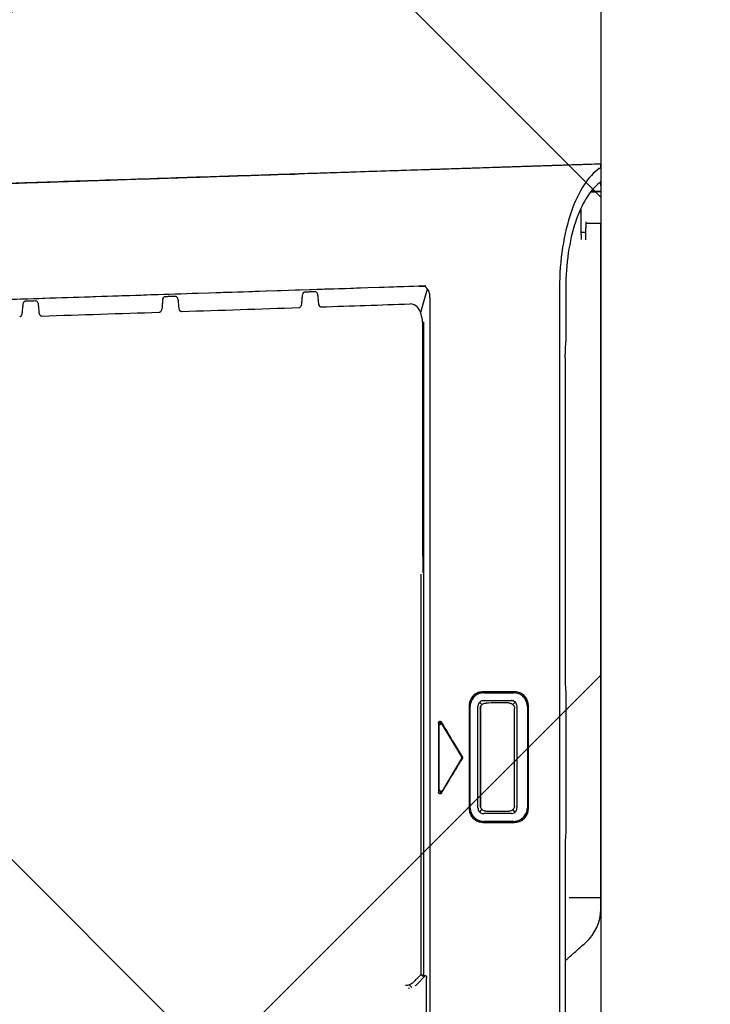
# Model space of a CAD drawing. Header units: millimetres. Extents: x 24385 to 79107, y -56478 to -23676.
# Tile 97 of 256: x 29216 to 29228, y -35213 to -35195. Entities that reach past the tile are written whole.
import ezdxf

# ---------------------------------------------------------------- set-up
doc = ezdxf.new("R2010")
doc.units = ezdxf.units.MM
doc.header["$LTSCALE"] = 2
doc.linetypes.add('DASHED', pattern=[19.05, 12.7, -6.35])
doc.layers.add('0_OPIS', color=7, linetype='Continuous', lineweight=13)
doc.layers.add('A_KRESKOWANIE', color=9, linetype='Continuous', lineweight=0)
for name, color, linetype in [('3DPLAN_A_KRESKOWANIE 1', 253, 'Continuous'), ('3DPLAN_A_OPIS', 8, 'Continuous'), ('3DPLAN_K_NOŚNA', 7, 'Continuous'), ('IS_freon_urządzenia', 3, 'DASHED'), ('IS_KLIM_urządzenia', 3, 'Continuous')]:
    doc.layers.add(name, color=color, linetype=linetype)
doc.styles.add('ARIAL', font='arial.ttf')

# ---------------------------------------------------------------- blocks, each defined once
blk = doc.blocks.new('G$C8A3076D4')
at = {"layer": 'IS_KLIM_urządzenia', "linetype": 'Continuous'}
for p, q in [((0, 25.983), (0.687, 5.033)), ((0.054, 25.983), (0.331, 25.983)), ((0.626, 25.983), (1.116, 25.983)), ((1.116, 25.983), (1.148, 25.983)), ((1.148, 25.983), (1.15, 25.691)), ((1.23, 25.605), (0.85, 25.605)), ((1.119, 25.691), (1.233, 25.691)), ((10.29, 24.504), (10.302, 24.492)), ((10.49, 24.562), (12.459, 24.562)), ((12.648, 24.492), (12.659, 24.504)), ((10.231, 23.716), (10.231, 24.302)), ((10.381, 23.709), (10.381, 24.254)), ((10.417, 24.322), (10.458, 24.281)), ((10.493, 24.359), (12.456, 24.359)), ((12.532, 24.322), (12.491, 24.281)), ((12.569, 24.254), (12.568, 23.717)), ((12.718, 24.301), (12.718, 23.716)), ((10.419, 23.642), (10.459, 23.683)), ((12.449, 23.658), (10.499, 23.658)), ((12.531, 23.642), (12.49, 23.683)), ((10.301, 23.526), (10.289, 23.514)), ((12.461, 23.455), (10.488, 23.455)), ((12.454, 23.605), (10.495, 23.605)), ((12.66, 23.514), (12.648, 23.526)), ((10.851, 22.915), (11.469, 23.288)), ((11.47, 23.287), (11.501, 23.287)), ((11.484, 23.295), (11.484, 23.307)), ((11.501, 23.287), (12.118, 22.916)), ((10.829, 22.878), (10.783, 22.865)), ((12.14, 22.878), (12.186, 22.866)), ((2.637, 22.68), (2.59, 22.68)), ((100.072, 22.682), (2.637, 22.68)), ((12.103, 22.857), (10.857, 22.857)), ((2.431, 22.625), (2.465, 22.607)), ((2.465, 22.607), (2.87, 22.493)), ((3.054, 22.552), (15.716, 22.552)), ((15.703, 22.593), (15.891, 22.405)), ((15.934, 22.325), (15.883, 22.277)), ((15.891, 22.405), (15.9, 22.384)), ((15.946, 22.273), (15.953, 22.255))]:
    blk.add_line(p, q, dxfattribs=at)
for points, degree in [([(0.054, 25.983), (0.018, 25.983), (0, 25.983), (0, 25.983)], 3), ([(0.419, 25.983), (0.39, 25.983), (0.36, 25.983), (0.331, 25.983)], 3), ([(0.527, 25.983), (0.529, 25.92), (0.531, 25.856), (0.533, 25.793)], 3), ([(13.11, 25.983), (9.123, 25.983), (5.135, 25.983), (1.148, 25.983)], 3), ([(14.415, 25.983), (14.34, 25.983), (14.264, 25.983), (14.189, 25.983)], 3), ([(15.066, 25.688), (14.902, 25.874), (14.659, 25.983), (14.415, 25.983)], 3), ([(1.328, 25.692), (1.327, 25.663), (1.326, 25.634), (1.325, 25.606)], 3), ([(15.419, 25.292), (15.399, 25.31), (15.38, 25.33), (15.363, 25.35)], 3), ([(2.395, 25.304), (2.743, 25.304), (3.09, 25.304), (3.438, 25.304)], 3), ([(2.399, 25.184), (3.433, 25.184), (4.467, 25.184), (5.501, 25.184)], 3), ([(3.482, 25.303), (3.467, 25.304), (3.453, 25.304), (3.438, 25.304)], 3), ([(3.703, 25.295), (3.63, 25.298), (3.556, 25.301), (3.482, 25.303)], 3), ([(3.747, 25.294), (3.733, 25.294), (3.718, 25.295), (3.703, 25.295)], 3), ([(5.501, 25.184), (87.905, 25.184)], 1), ([(10.084, 25.294), (10.126, 25.298), (10.167, 25.301), (10.209, 25.304)], 3), ([(10.209, 25.304), (11.123, 25.304), (12.037, 25.304), (12.951, 25.304)], 3), ([(12.951, 25.304), (12.992, 25.301), (13.034, 25.298), (13.075, 25.294)], 3), ([(13.075, 25.294), (21.292, 25.294), (29.509, 25.294), (37.726, 25.294)], 3), ([(0.038, 24.829), (0.038, 24.824), (0.038, 24.822), (0.038, 24.822)], 3), ([(0.098, 23.002), (0.099, 22.953), (0.1, 22.928), (0.1, 22.928)], 3), ([(0.107, 22.725), (0.116, 22.456), (0.124, 22.186), (0.133, 21.917)], 3), ([(10.817, 22.843), (11.262, 22.843), (11.707, 22.843), (12.152, 22.843)], 3), ([(2.362, 22.528), (2.361, 22.55), (2.36, 22.573), (2.359, 22.596)], 3), ([(2.365, 22.46), (2.364, 22.483), (2.363, 22.506), (2.362, 22.528)], 3), ([(3.21, 22.541), (3.211, 22.541)], 1), ([(7.588, 22.541), (6.129, 22.541), (4.67, 22.541), (3.211, 22.541)], 3), ([(16.468, 22.611), (16.228, 22.611), (15.988, 22.611), (15.748, 22.611)], 3), ([(2.763, 20.573), (2.744, 21.146), (2.725, 21.718), (2.706, 22.291)], 3), ([(0.182, 20.417), (0.187, 20.274), (0.19, 20.2), (0.19, 20.2)], 3), ([(0.197, 19.965), (0.197, 19.965), (0.195, 20.023), (0.192, 20.136)], 3), ([(2.852, 17.87), (2.827, 18.628), (2.802, 19.385), (2.777, 20.143)], 3), ([(0.197, 19.965), (0.197, 19.965)], 1), ([(2.94, 15.166), (2.915, 15.923), (2.891, 16.68), (2.866, 17.438)], 3)]:
    blk.add_open_spline(points, degree=degree, dxfattribs=at)
for points, knots in [([(0, 25.983), (0.004, 25.868), (0.011, 25.64), (0.022, 25.297), (0.031, 25.027), (0.036, 24.871), (0.038, 24.829)], [0, 0, 0, 0, 0.297473, 0.594863, 0.89194, 1, 1, 1, 1]), ([(0.088, 25.954), (0.078, 25.969), (0.068, 25.979), (0.058, 25.982), (0.056, 25.983), (0.054, 25.983)], [0, 0, 0, 0, 0.816847, 0.816847, 1, 1, 1, 1]), ([(0.088, 25.954), (0.227, 25.744), (0.521, 25.548), (1.337, 25.268), (1.859, 25.184), (2.399, 25.184)], [0, 0, 0, 0, 0.5, 0.5, 1, 1, 1, 1]), ([(0.331, 25.983), (0.34, 25.983), (0.351, 25.976), (0.365, 25.961), (0.367, 25.958), (0.37, 25.954)], [0, 0, 0, 0, 0.821937, 0.821937, 1, 1, 1, 1]), ([(0.37, 25.954), (0.504, 25.775), (0.768, 25.609), (1.483, 25.373), (1.93, 25.304), (2.395, 25.304)], [0, 0, 0, 0, 0.5, 0.5, 1, 1, 1, 1]), ([(0.419, 25.983), (0.431, 25.983), (0.443, 25.983), (0.466, 25.983), (0.477, 25.983), (0.496, 25.983), (0.504, 25.983), (0.517, 25.983), (0.522, 25.983), (0.526, 25.983), (0.527, 25.983), (0.527, 25.983)], [0, 0, 0, 0, 0.21899, 0.21899, 0.437991, 0.437991, 0.656855, 0.656855, 0.875677, 0.875677, 1, 1, 1, 1]), ([(0.538, 25.79), (0.538, 25.808), (0.537, 25.826), (0.535, 25.89), (0.533, 25.936), (0.531, 25.983)], [0, 0, 0, 0, 0.278144, 0.278144, 1, 1, 1, 1]), ([(0.555, 25.983), (0.556, 25.983), (0.557, 25.983), (0.574, 25.983), (0.598, 25.983), (0.626, 25.983)], [0, 0, 0, 0, 0.073948, 0.073948, 1, 1, 1, 1]), ([(14.189, 25.983), (14.075, 25.983), (13.96, 25.983), (13.724, 25.983), (13.601, 25.983), (13.356, 25.983), (13.233, 25.983), (13.11, 25.983)], [0, 0, 0, 0, 0.317466, 0.317466, 0.658617, 0.658617, 1, 1, 1, 1]), ([(14.189, 25.368), (14.189, 25.47), (14.189, 25.571), (14.189, 25.776), (14.189, 25.879), (14.189, 25.983)], [0, 0, 0, 0, 0.495731, 0.495731, 1, 1, 1, 1]), ([(0.007, 25.757), (0.007, 25.757), (0.007, 25.755), (0.008, 25.747), (0.008, 25.741), (0.008, 25.726), (0.009, 25.717), (0.009, 25.697), (0.01, 25.686), (0.01, 25.665), (0.011, 25.654), (0.011, 25.644)], [0, 0, 0, 0, 0.206735, 0.206735, 0.414335, 0.414335, 0.618085, 0.618085, 0.820827, 0.820827, 1, 1, 1, 1]), ([(0.007, 25.757), (0.007, 25.757), (0.007, 25.755), (0.008, 25.747), (0.008, 25.741), (0.008, 25.726), (0.009, 25.717), (0.009, 25.697), (0.01, 25.686), (0.01, 25.665), (0.011, 25.655), (0.011, 25.645)], [0, 0, 0, 0, 0.208043, 0.208043, 0.416613, 0.416613, 0.621374, 0.621374, 0.825191, 0.825191, 1, 1, 1, 1]), ([(0.011, 25.65), (0.012, 25.628), (0.012, 25.607), (0.016, 25.499), (0.019, 25.413), (0.026, 25.197), (0.03, 25.068), (0.034, 24.938)], [0, 0, 0, 0, 0.090771, 0.090771, 0.453854, 0.453854, 1, 1, 1, 1]), ([(0.011, 25.645), (0.012, 25.609), (0.013, 25.573), (0.019, 25.394), (0.024, 25.25), (0.048, 24.532), (0.066, 23.958), (0.098, 22.997), (0.111, 22.611), (0.13, 22.009), (0.137, 21.793), (0.144, 21.577)], [0, 0, 0, 0, 0.026473, 0.026473, 0.132364, 0.132364, 0.555929, 0.555929, 0.840602, 0.840602, 1, 1, 1, 1]), ([(0.011, 25.644), (0.012, 25.608), (0.013, 25.572), (0.019, 25.393), (0.024, 25.249), (0.042, 24.699), (0.055, 24.293), (0.069, 23.886)], [0, 0, 0, 0, 0.06123, 0.06123, 0.30615, 0.30615, 1, 1, 1, 1]), ([(0.995, 25.6), (0.98, 25.6), (0.966, 25.6), (0.922, 25.599), (0.893, 25.599), (0.865, 25.598)], [0, 0, 0, 0, 0.340779, 0.340779, 1, 1, 1, 1]), ([(1.46, 25.607), (1.383, 25.606), (1.306, 25.605), (1.151, 25.602), (1.073, 25.601), (0.995, 25.6)], [0, 0, 0, 0, 0.497098, 0.497098, 1, 1, 1, 1]), ([(1.46, 25.607), (1.423, 25.607), (1.386, 25.606), (1.318, 25.605), (1.285, 25.605), (1.247, 25.605), (1.239, 25.605), (1.23, 25.605)], [0, 0, 0, 0, 0.430321, 0.430321, 0.86062, 0.86062, 1, 1, 1, 1]), ([(1.463, 25.693), (1.426, 25.693), (1.39, 25.692), (1.321, 25.692), (1.288, 25.692), (1.251, 25.691), (1.242, 25.691), (1.233, 25.691)], [0, 0, 0, 0, 0.430321, 0.430321, 0.860621, 0.860621, 1, 1, 1, 1]), ([(15.363, 25.35), (15.314, 25.406), (15.265, 25.462), (15.166, 25.574), (15.116, 25.631), (15.066, 25.688)], [0, 0, 0, 0, 0.496157, 0.496157, 1, 1, 1, 1]), ([(3.747, 25.294), (4.011, 25.294), (4.275, 25.294), (4.752, 25.294), (4.965, 25.294), (5.282, 25.294), (5.386, 25.294), (5.556, 25.294), (5.622, 25.294), (7.154, 25.294), (8.619, 25.294), (10.084, 25.294)], [0, 0, 0, 0, 0.124948, 0.124948, 0.225874, 0.225874, 0.275051, 0.275051, 0.306305, 0.306305, 1, 1, 1, 1]), ([(0.034, 24.938), (0.035, 24.923), (0.035, 24.908), (0.036, 24.893), (0.037, 24.853), (0.038, 24.815), (0.041, 24.746), (0.042, 24.715), (0.043, 24.664), (0.044, 24.644), (0.045, 24.614), (0.045, 24.606), (0.045, 24.606)], [0, 0, 0, 0, 0.085169, 0.085169, 0.085169, 0.312924, 0.312924, 0.538472, 0.538472, 0.756034, 0.756034, 1, 1, 1, 1]), ([(0.045, 24.608), (0.05, 24.446), (0.061, 24.123), (0.077, 23.646), (0.089, 23.273), (0.096, 23.06), (0.098, 23.002)], [0, 0, 0, 0, 0.302647, 0.603609, 0.890268, 1, 1, 1, 1]), ([(10.479, 24.581), (10.449, 24.581), (10.418, 24.576), (10.361, 24.556), (10.334, 24.541), (10.287, 24.503), (10.267, 24.48), (10.236, 24.43), (10.225, 24.402), (10.214, 24.354), (10.212, 24.335), (10.212, 24.315)], [0, 0, 0, 0, 0.21758, 0.21758, 0.435408, 0.435408, 0.649758, 0.649758, 0.861785, 0.861785, 1, 1, 1, 1]), ([(12.47, 24.581), (12.163, 24.581), (11.856, 24.581), (11.193, 24.581), (10.836, 24.581), (10.479, 24.581)], [0, 0, 0, 0, 0.462588, 0.462588, 1, 1, 1, 1]), ([(12.737, 24.315), (12.737, 24.345), (12.732, 24.376), (12.712, 24.432), (12.697, 24.459), (12.66, 24.505), (12.637, 24.525), (12.587, 24.556), (12.559, 24.568), (12.511, 24.579), (12.49, 24.581), (12.47, 24.581)], [0, 0, 0, 0, 0.214794, 0.214794, 0.429769, 0.429769, 0.642338, 0.642338, 0.854675, 0.854675, 1, 1, 1, 1]), ([(10.49, 24.562), (10.463, 24.561), (10.435, 24.556), (10.38, 24.537), (10.353, 24.522), (10.306, 24.484), (10.286, 24.462), (10.255, 24.411), (10.244, 24.383), (10.234, 24.337), (10.232, 24.319), (10.231, 24.302)], [0, 0, 0, 0, 0.204622, 0.204622, 0.429738, 0.429738, 0.651258, 0.651258, 0.870378, 0.870378, 1, 1, 1, 1]), ([(12.718, 24.301), (12.718, 24.329), (12.712, 24.358), (12.693, 24.413), (12.678, 24.44), (12.641, 24.486), (12.618, 24.506), (12.568, 24.537), (12.54, 24.549), (12.494, 24.559), (12.477, 24.562), (12.459, 24.562)], [0, 0, 0, 0, 0.211283, 0.211283, 0.432701, 0.432701, 0.65164, 0.65164, 0.87034, 0.87034, 1, 1, 1, 1]), ([(10.212, 24.315), (10.212, 24.213), (10.212, 24.111), (10.212, 23.906), (10.212, 23.804), (10.212, 23.702)], [0, 0, 0, 0, 0.5, 0.5, 1, 1, 1, 1]), ([(10.492, 24.358), (10.479, 24.359), (10.465, 24.357), (10.441, 24.349), (10.43, 24.343), (10.411, 24.328), (10.403, 24.319), (10.391, 24.299), (10.386, 24.287), (10.382, 24.269), (10.381, 24.261), (10.381, 24.254)], [0, 0, 0, 0, 0.240417, 0.240417, 0.451952, 0.451952, 0.661718, 0.661718, 0.87141, 0.87141, 1, 1, 1, 1]), ([(10.427, 24.205), (10.427, 24.217), (10.429, 24.229), (10.437, 24.252), (10.443, 24.263), (10.458, 24.282), (10.467, 24.29), (10.488, 24.302), (10.499, 24.307), (10.518, 24.311), (10.526, 24.312), (10.534, 24.312)], [0, 0, 0, 0, 0.216886, 0.216886, 0.433965, 0.433965, 0.648334, 0.648334, 0.860803, 0.860803, 1, 1, 1, 1]), ([(10.427, 24.205), (10.427, 24.123), (10.427, 24.041), (10.428, 23.892), (10.428, 23.825), (10.428, 23.758)], [0, 0, 0, 0, 0.551716, 0.551716, 1, 1, 1, 1]), ([(12.415, 24.312), (12.082, 24.312), (11.749, 24.312), (11.121, 24.312), (10.828, 24.312), (10.534, 24.312)], [0, 0, 0, 0, 0.531558, 0.531558, 1, 1, 1, 1]), ([(12.415, 24.312), (12.427, 24.312), (12.439, 24.31), (12.462, 24.302), (12.473, 24.296), (12.491, 24.281), (12.5, 24.272), (12.512, 24.252), (12.517, 24.241), (12.521, 24.221), (12.522, 24.213), (12.522, 24.205)], [0, 0, 0, 0, 0.214476, 0.214476, 0.429087, 0.429087, 0.641903, 0.641903, 0.854645, 0.854645, 1, 1, 1, 1]), ([(12.569, 24.254), (12.568, 24.265), (12.566, 24.276), (12.559, 24.298), (12.553, 24.309), (12.538, 24.328), (12.528, 24.336), (12.508, 24.349), (12.497, 24.353), (12.476, 24.358), (12.466, 24.359), (12.457, 24.358)], [0, 0, 0, 0, 0.199047, 0.199047, 0.413106, 0.413106, 0.624494, 0.624494, 0.83401, 0.83401, 1, 1, 1, 1]), ([(12.521, 23.758), (12.521, 23.776), (12.521, 23.794), (12.522, 23.895), (12.522, 23.977), (12.522, 24.107), (12.522, 24.156), (12.522, 24.205)], [0, 0, 0, 0, 0.121314, 0.121314, 0.673151, 0.673151, 1, 1, 1, 1]), ([(12.737, 23.702), (12.737, 23.804), (12.737, 23.906), (12.737, 24.111), (12.737, 24.213), (12.737, 24.315)], [0, 0, 0, 0, 0.5, 0.5, 1, 1, 1, 1]), ([(0.069, 23.886), (0.079, 23.562), (0.09, 23.252), (0.104, 22.813), (0.108, 22.688), (0.108, 22.688)], [0, 0, 0, 0, 0.5, 0.5, 1, 1, 1, 1]), ([(10.212, 23.702), (10.212, 23.672), (10.217, 23.641), (10.237, 23.584), (10.252, 23.557), (10.29, 23.51), (10.313, 23.49), (10.363, 23.46), (10.39, 23.449), (10.438, 23.438), (10.457, 23.436), (10.476, 23.436)], [0, 0, 0, 0, 0.218421, 0.218421, 0.437197, 0.437197, 0.651069, 0.651069, 0.861859, 0.861859, 1, 1, 1, 1]), ([(10.231, 23.716), (10.232, 23.688), (10.237, 23.659), (10.256, 23.603), (10.271, 23.576), (10.309, 23.53), (10.332, 23.51), (10.382, 23.479), (10.409, 23.468), (10.454, 23.458), (10.471, 23.456), (10.488, 23.456)], [0, 0, 0, 0, 0.21316, 0.21316, 0.438623, 0.438623, 0.659032, 0.659032, 0.876265, 0.876265, 1, 1, 1, 1]), ([(10.382, 23.709), (10.382, 23.698), (10.384, 23.687), (10.392, 23.665), (10.398, 23.655), (10.413, 23.636), (10.422, 23.628), (10.442, 23.615), (10.453, 23.61), (10.475, 23.606), (10.485, 23.605), (10.494, 23.605)], [0, 0, 0, 0, 0.195677, 0.195677, 0.407285, 0.407285, 0.617937, 0.617937, 0.828722, 0.828722, 1, 1, 1, 1]), ([(10.535, 23.651), (10.523, 23.651), (10.511, 23.653), (10.488, 23.661), (10.477, 23.667), (10.458, 23.683), (10.45, 23.692), (10.438, 23.712), (10.433, 23.724), (10.429, 23.743), (10.428, 23.751), (10.428, 23.758)], [0, 0, 0, 0, 0.216599, 0.216599, 0.433315, 0.433315, 0.648371, 0.648371, 0.862144, 0.862144, 1, 1, 1, 1]), ([(10.535, 23.651), (10.869, 23.651), (11.203, 23.651), (11.829, 23.651), (12.121, 23.651), (12.414, 23.651)], [0, 0, 0, 0, 0.532941, 0.532941, 1, 1, 1, 1]), ([(12.521, 23.758), (12.521, 23.746), (12.519, 23.734), (12.511, 23.712), (12.505, 23.701), (12.49, 23.682), (12.481, 23.674), (12.461, 23.661), (12.449, 23.657), (12.43, 23.652), (12.422, 23.651), (12.414, 23.651)], [0, 0, 0, 0, 0.214759, 0.214759, 0.429591, 0.429591, 0.643453, 0.643453, 0.85745, 0.85745, 1, 1, 1, 1]), ([(12.455, 23.605), (12.469, 23.605), (12.483, 23.607), (12.507, 23.615), (12.518, 23.621), (12.537, 23.636), (12.545, 23.646), (12.558, 23.666), (12.563, 23.677), (12.567, 23.698), (12.568, 23.707), (12.568, 23.716)], [0, 0, 0, 0, 0.235389, 0.235389, 0.440983, 0.440983, 0.645004, 0.645004, 0.847807, 0.847807, 1, 1, 1, 1]), ([(12.461, 23.456), (12.489, 23.456), (12.516, 23.461), (12.57, 23.48), (12.597, 23.495), (12.643, 23.532), (12.663, 23.554), (12.693, 23.604), (12.705, 23.632), (12.715, 23.678), (12.718, 23.697), (12.718, 23.716)], [0, 0, 0, 0, 0.202828, 0.202828, 0.424714, 0.424714, 0.642933, 0.642933, 0.860573, 0.860573, 1, 1, 1, 1]), ([(12.473, 23.436), (12.503, 23.436), (12.533, 23.441), (12.589, 23.461), (12.616, 23.476), (12.662, 23.513), (12.682, 23.535), (12.712, 23.585), (12.724, 23.613), (12.735, 23.661), (12.737, 23.681), (12.737, 23.702)], [0, 0, 0, 0, 0.215021, 0.215021, 0.430311, 0.430311, 0.642044, 0.642044, 0.853214, 0.853214, 1, 1, 1, 1]), ([(10.476, 23.436), (10.783, 23.436), (11.09, 23.436), (11.756, 23.436), (12.114, 23.436), (12.473, 23.436)], [0, 0, 0, 0, 0.461187, 0.461187, 1, 1, 1, 1]), ([(11.468, 23.303), (11.383, 23.252), (11.298, 23.2), (11.122, 23.095), (11.032, 23.041), (10.895, 22.959), (10.848, 22.93), (10.801, 22.902)], [0, 0, 0, 0, 0.382847, 0.382847, 0.789119, 0.789119, 1, 1, 1, 1]), ([(11.468, 23.303), (11.471, 23.304), (11.474, 23.306), (11.481, 23.307), (11.485, 23.307), (11.492, 23.306), (11.496, 23.305), (11.5, 23.303), (11.5, 23.303), (11.501, 23.303)], [0, 0, 0, 0, 0.312096, 0.312096, 0.624293, 0.624293, 0.935211, 0.935211, 1, 1, 1, 1]), ([(12.168, 22.902), (12.116, 22.933), (12.065, 22.964), (11.924, 23.049), (11.833, 23.103), (11.662, 23.206), (11.582, 23.254), (11.501, 23.303)], [0, 0, 0, 0, 0.230731, 0.230731, 0.637012, 0.637012, 1, 1, 1, 1]), ([(10.817, 22.843), (10.812, 22.843), (10.808, 22.843), (10.8, 22.846), (10.796, 22.848), (10.79, 22.852), (10.788, 22.855), (10.784, 22.862), (10.783, 22.865), (10.782, 22.871), (10.782, 22.874), (10.783, 22.88), (10.784, 22.883), (10.787, 22.889), (10.79, 22.892), (10.795, 22.898), (10.798, 22.9), (10.801, 22.902)], [0, 0, 0, 0, 0.154291, 0.154291, 0.283918, 0.283918, 0.414787, 0.414787, 0.527246, 0.527246, 0.63128, 0.63128, 0.740016, 0.740016, 0.863016, 0.863016, 1, 1, 1, 1]), ([(10.851, 22.915), (10.847, 22.913), (10.843, 22.909), (10.838, 22.902), (10.836, 22.899), (10.834, 22.892), (10.834, 22.888), (10.834, 22.881), (10.835, 22.878), (10.838, 22.872), (10.84, 22.869), (10.844, 22.865), (10.847, 22.863), (10.852, 22.86), (10.855, 22.859), (10.857, 22.859)], [0, 0, 0, 0, 0.197491, 0.197491, 0.350502, 0.350502, 0.504962, 0.504962, 0.638313, 0.638313, 0.76119, 0.76119, 0.889028, 0.889028, 1, 1, 1, 1]), ([(12.103, 22.857), (12.107, 22.858), (12.11, 22.858), (12.118, 22.861), (12.121, 22.863), (12.127, 22.867), (12.13, 22.87), (12.133, 22.876), (12.134, 22.88), (12.135, 22.886), (12.135, 22.889), (12.134, 22.895), (12.133, 22.898), (12.13, 22.904), (12.128, 22.907), (12.123, 22.912), (12.121, 22.914), (12.118, 22.916)], [0, 0, 0, 0, 0.138738, 0.138738, 0.275874, 0.275874, 0.414329, 0.414329, 0.533185, 0.533185, 0.642716, 0.642716, 0.75673, 0.75673, 0.885292, 0.885292, 1, 1, 1, 1]), ([(12.168, 22.902), (12.172, 22.9), (12.177, 22.896), (12.182, 22.888), (12.184, 22.885), (12.186, 22.878), (12.187, 22.874), (12.186, 22.867), (12.185, 22.863), (12.182, 22.858), (12.181, 22.855), (12.176, 22.851), (12.174, 22.849), (12.168, 22.846), (12.164, 22.845), (12.158, 22.843), (12.155, 22.843), (12.152, 22.843)], [0, 0, 0, 0, 0.191145, 0.191145, 0.322347, 0.322347, 0.454834, 0.454834, 0.568645, 0.568645, 0.672753, 0.672753, 0.78059, 0.78059, 0.901973, 0.901973, 1, 1, 1, 1]), ([(2.59, 22.677), (2.543, 22.677), (2.496, 22.671), (2.414, 22.635), (2.38, 22.604), (2.36, 22.565)], [0, 0, 0, 0, 0.512771, 0.512771, 1, 1, 1, 1]), ([(2.359, 22.596), (2.457, 19.608), (2.555, 16.62), (2.749, 10.647), (2.846, 7.664), (2.943, 4.684)], [0, 0, 0, 0, 0.5, 0.5, 1, 1, 1, 1]), ([(3.211, 22.541), (3.106, 22.541), (3.003, 22.535), (2.853, 22.489), (2.804, 22.467), (2.727, 22.396), (2.705, 22.344), (2.706, 22.291)], [0, 0, 0, 0, 0.5, 0.5, 0.75, 0.75, 1, 1, 1, 1]), ([(7.588, 22.541), (7.624, 22.541), (7.66, 22.541), (7.766, 22.54), (7.836, 22.538), (7.906, 22.536), (7.907, 22.536), (7.908, 22.536)], [0, 0, 0, 0, 0.33423, 0.33423, 0.993279, 0.993279, 1, 1, 1, 1]), ([(15.678, 22.508), (15.663, 22.508), (15.649, 22.508), (13.068, 22.508), (10.501, 22.508), (7.935, 22.508)], [0, 0, 0, 0, 0.005723, 0.005723, 1, 1, 1, 1]), ([(15.678, 22.508), (15.679, 22.509), (15.68, 22.51), (15.692, 22.521), (15.703, 22.531), (15.714, 22.542)], [0, 0, 0, 0, 0.075967, 0.075967, 1, 1, 1, 1]), ([(15.678, 22.508), (15.689, 22.498), (15.699, 22.488), (15.73, 22.456), (15.751, 22.436), (15.793, 22.394), (15.814, 22.373), (15.834, 22.352)], [0, 0, 0, 0, 0.198956, 0.198956, 0.599478, 0.599478, 1, 1, 1, 1]), ([(15.704, 22.581), (15.703, 22.584), (15.702, 22.587), (15.702, 22.592), (15.703, 22.594), (15.706, 22.599), (15.708, 22.601), (15.714, 22.605), (15.717, 22.606), (15.72, 22.607)], [0, 0, 0, 0, 0.30104, 0.30104, 0.549156, 0.549156, 0.800113, 0.800113, 1, 1, 1, 1]), ([(15.704, 22.581), (15.708, 22.575), (15.71, 22.57), (15.717, 22.553), (15.717, 22.545), (15.714, 22.542)], [0, 0, 0, 0, 0.293995, 0.293995, 1, 1, 1, 1]), ([(15.72, 22.607), (15.725, 22.609), (15.731, 22.61), (15.741, 22.611), (15.744, 22.611), (15.748, 22.611)], [0, 0, 0, 0, 0.645273, 0.645273, 1, 1, 1, 1]), ([(2.365, 22.46), (2.373, 22.204), (2.381, 21.948), (2.428, 20.523), (2.466, 19.353), (2.523, 17.599), (2.543, 17.015), (2.581, 15.845), (2.6, 15.261), (2.638, 14.092), (2.657, 13.507), (2.695, 12.339), (2.714, 11.754), (2.752, 10.586), (2.771, 10.002), (2.804, 8.976), (2.818, 8.535), (2.847, 7.652), (2.861, 7.21), (2.876, 6.769)], [0, 0, 0, 0, 0.048883, 0.048883, 0.272343, 0.272343, 0.384073, 0.384073, 0.495803, 0.495803, 0.607534, 0.607534, 0.719264, 0.719264, 0.830995, 0.830995, 0.915496, 0.915496, 1, 1, 1, 1]), ([(15.834, 22.352), (15.851, 22.335), (15.865, 22.315), (15.886, 22.272), (15.893, 22.249), (15.896, 22.217), (15.897, 22.209), (15.897, 22.201)], [0, 0, 0, 0, 0.429267, 0.429267, 0.858235, 0.858235, 1, 1, 1, 1]), ([(0.133, 21.917), (0.142, 21.658), (0.158, 21.158), (0.175, 20.659), (0.182, 20.417)], [0, 0, 0, 0, 0.516366, 1, 1, 1, 1]), ([(0.144, 21.577), (0.159, 21.142), (0.172, 20.725), (0.192, 20.133), (0.197, 19.965), (0.197, 19.965)], [0, 0, 0, 0, 0.5, 0.5, 1, 1, 1, 1]), ([(2.466, 20.448), (2.466, 20.452), (2.466, 20.456), (2.469, 20.464), (2.47, 20.468), (2.476, 20.476), (2.48, 20.481), (2.492, 20.49), (2.5, 20.495), (2.517, 20.501), (2.526, 20.503), (2.535, 20.503)], [0, 0, 0, 0, 0.114238, 0.114238, 0.226999, 0.226999, 0.402557, 0.402557, 0.69879, 0.69879, 1, 1, 1, 1]), ([(2.472, 20.262), (2.472, 20.27), (2.471, 20.278), (2.47, 20.309), (2.469, 20.333), (2.468, 20.388), (2.467, 20.418), (2.466, 20.448)], [0, 0, 0, 0, 0.128554, 0.128554, 0.513341, 0.513341, 1, 1, 1, 1]), ([(2.535, 20.503), (2.541, 20.504), (2.546, 20.504), (2.581, 20.508), (2.611, 20.51), (2.659, 20.514), (2.676, 20.516), (2.693, 20.518)], [0, 0, 0, 0, 0.099387, 0.099387, 0.673368, 0.673368, 1, 1, 1, 1]), ([(2.693, 20.518), (2.708, 20.519), (2.722, 20.523), (2.74, 20.533), (2.744, 20.536), (2.752, 20.544), (2.755, 20.548), (2.76, 20.556), (2.761, 20.559), (2.763, 20.566), (2.763, 20.57), (2.763, 20.573)], [0, 0, 0, 0, 0.488384, 0.488384, 0.646872, 0.646872, 0.807174, 0.807174, 0.91121, 0.91121, 1, 1, 1, 1]), ([(2.54, 20.21), (2.525, 20.211), (2.511, 20.215), (2.494, 20.225), (2.49, 20.229), (2.482, 20.236), (2.479, 20.24), (2.475, 20.248), (2.473, 20.252), (2.472, 20.258), (2.472, 20.26), (2.472, 20.262)], [0, 0, 0, 0, 0.500895, 0.500895, 0.666973, 0.666973, 0.835146, 0.835146, 0.944118, 0.944118, 1, 1, 1, 1]), ([(2.709, 20.195), (2.681, 20.197), (2.652, 20.2), (2.596, 20.205), (2.568, 20.207), (2.54, 20.21)], [0, 0, 0, 0, 0.50553, 0.50553, 1, 1, 1, 1]), ([(0.196, 20.012), (0.203, 19.777), (0.219, 19.306), (0.242, 18.601), (0.26, 18.048), (0.27, 17.731), (0.273, 17.648)], [0, 0, 0, 0, 0.298149, 0.596165, 0.894028, 1, 1, 1, 1]), ([(2.777, 20.143), (2.777, 20.147), (2.776, 20.15), (2.774, 20.158), (2.772, 20.162), (2.766, 20.17), (2.761, 20.175), (2.748, 20.184), (2.739, 20.188), (2.723, 20.193), (2.716, 20.194), (2.709, 20.195)], [0, 0, 0, 0, 0.104513, 0.104513, 0.233678, 0.233678, 0.42894, 0.42894, 0.762059, 0.762059, 1, 1, 1, 1]), ([(0.199, 19.964), (0.206, 19.764), (0.227, 19.131), (0.264, 18.016), (0.307, 16.715), (0.349, 15.452), (0.388, 14.269), (0.427, 13.09), (0.465, 11.946), (0.5, 10.868), (0.532, 9.88), (0.561, 9.002), (0.585, 8.25), (0.605, 7.647), (0.619, 7.192), (0.629, 6.858), (0.638, 6.581), (0.644, 6.355), (0.65, 6.176), (0.653, 6.074), (0.654, 6.032), (0.654, 6.026)], [0, 0, 0, 0, 0.033666, 0.107152, 0.188672, 0.254968, 0.32369, 0.393542, 0.463176, 0.531284, 0.596616, 0.657927, 0.714027, 0.76367, 0.806317, 0.842985, 0.874976, 0.91706, 0.955436, 0.994067, 1, 1, 1, 1]), ([(2.555, 17.745), (2.555, 17.749), (2.555, 17.753), (2.558, 17.761), (2.56, 17.765), (2.565, 17.773), (2.569, 17.777), (2.581, 17.787), (2.589, 17.791), (2.607, 17.797), (2.616, 17.799), (2.625, 17.8)], [0, 0, 0, 0, 0.11397, 0.11397, 0.226468, 0.226468, 0.401618, 0.401618, 0.697055, 0.697055, 1, 1, 1, 1]), ([(2.561, 17.556), (2.561, 17.571), (2.56, 17.585), (2.559, 17.624), (2.558, 17.648), (2.556, 17.696), (2.556, 17.72), (2.555, 17.745)], [0, 0, 0, 0, 0.230896, 0.230896, 0.61591, 0.61591, 1, 1, 1, 1]), ([(2.625, 17.8), (2.63, 17.801), (2.635, 17.801), (2.67, 17.804), (2.701, 17.807), (2.748, 17.811), (2.765, 17.813), (2.782, 17.814)], [0, 0, 0, 0, 0.098315, 0.098315, 0.674556, 0.674556, 1, 1, 1, 1]), ([(2.782, 17.814), (2.796, 17.816), (2.811, 17.82), (2.829, 17.83), (2.833, 17.833), (2.841, 17.84), (2.844, 17.845), (2.849, 17.853), (2.85, 17.856), (2.852, 17.863), (2.852, 17.866), (2.852, 17.87)], [0, 0, 0, 0, 0.487544, 0.487544, 0.646077, 0.646077, 0.806418, 0.806418, 0.910368, 0.910368, 1, 1, 1, 1]), ([(0.273, 17.648), (0.284, 17.31), (0.306, 16.659), (0.336, 15.724), (0.371, 14.666), (0.409, 13.494), (0.452, 12.193), (0.493, 10.954), (0.532, 9.752), (0.568, 8.659), (0.599, 7.7), (0.624, 6.953), (0.641, 6.416), (0.654, 6.046), (0.664, 5.728), (0.67, 5.553), (0.671, 5.519), (0.671, 5.527), (0.67, 5.542), (0.67, 5.545), (0.672, 5.499), (0.674, 5.413), (0.678, 5.309), (0.681, 5.207), (0.683, 5.158)], [0, 0, 0, 0, 0.029957, 0.057832, 0.083663, 0.125308, 0.165156, 0.206063, 0.246644, 0.289451, 0.326935, 0.365342, 0.405675, 0.442277, 0.483427, 0.560139, 0.636785, 0.663365, 0.713506, 0.796381, 0.866824, 0.914114, 0.958497, 1, 1, 1, 1]), ([(2.628, 17.505), (2.614, 17.506), (2.6, 17.51), (2.583, 17.52), (2.579, 17.523), (2.571, 17.53), (2.568, 17.535), (2.564, 17.543), (2.562, 17.547), (2.561, 17.552), (2.561, 17.554), (2.561, 17.556)], [0, 0, 0, 0, 0.501054, 0.501054, 0.66731, 0.66731, 0.835671, 0.835671, 0.944931, 0.944931, 1, 1, 1, 1]), ([(2.628, 17.505), (2.657, 17.502), (2.685, 17.5), (2.742, 17.494), (2.77, 17.492), (2.799, 17.489)], [0, 0, 0, 0, 0.500443, 0.500443, 1, 1, 1, 1]), ([(2.866, 17.438), (2.866, 17.442), (2.865, 17.445), (2.863, 17.453), (2.861, 17.457), (2.855, 17.465), (2.85, 17.469), (2.837, 17.479), (2.828, 17.483), (2.812, 17.488), (2.805, 17.489), (2.799, 17.489)], [0, 0, 0, 0, 0.104927, 0.104927, 0.234571, 0.234571, 0.430481, 0.430481, 0.764561, 0.764561, 1, 1, 1, 1]), ([(2.643, 15.04), (2.643, 15.044), (2.643, 15.048), (2.646, 15.056), (2.647, 15.06), (2.653, 15.068), (2.657, 15.073), (2.669, 15.082), (2.677, 15.087), (2.695, 15.093), (2.704, 15.095), (2.713, 15.096)], [0, 0, 0, 0, 0.113515, 0.113515, 0.22556, 0.22556, 0.400093, 0.400093, 0.694458, 0.694458, 1, 1, 1, 1]), ([(2.713, 15.096), (2.718, 15.096), (2.723, 15.097), (2.758, 15.1), (2.788, 15.103), (2.836, 15.107), (2.852, 15.108), (2.869, 15.11)], [0, 0, 0, 0, 0.096381, 0.096381, 0.675888, 0.675888, 1, 1, 1, 1]), ([(2.869, 15.11), (2.884, 15.111), (2.899, 15.115), (2.916, 15.126), (2.921, 15.129), (2.928, 15.136), (2.932, 15.14), (2.936, 15.148), (2.938, 15.152), (2.94, 15.159), (2.94, 15.162), (2.94, 15.166)], [0, 0, 0, 0, 0.486528, 0.486528, 0.645084, 0.645084, 0.805438, 0.805438, 0.910858, 0.910858, 1, 1, 1, 1]), ([(2.649, 14.854), (2.648, 14.872), (2.648, 14.89), (2.646, 14.932), (2.645, 14.956), (2.644, 15), (2.643, 15.02), (2.643, 15.04)], [0, 0, 0, 0, 0.290594, 0.290594, 0.677284, 0.677284, 1, 1, 1, 1]), ([(2.716, 14.803), (2.702, 14.804), (2.687, 14.808), (2.67, 14.818), (2.666, 14.822), (2.659, 14.829), (2.655, 14.833), (2.651, 14.841), (2.65, 14.845), (2.649, 14.85), (2.649, 14.852), (2.649, 14.854)], [0, 0, 0, 0, 0.501612, 0.501612, 0.668035, 0.668035, 0.836574, 0.836574, 0.946185, 0.946185, 1, 1, 1, 1]), ([(2.887, 14.788), (2.857, 14.79), (2.827, 14.793), (2.77, 14.798), (2.743, 14.801), (2.716, 14.803)], [0, 0, 0, 0, 0.522116, 0.522116, 1, 1, 1, 1]), ([(2.954, 14.737), (2.953, 14.74), (2.953, 14.744), (2.95, 14.752), (2.948, 14.755), (2.942, 14.764), (2.938, 14.768), (2.925, 14.778), (2.915, 14.782), (2.9, 14.786), (2.893, 14.787), (2.887, 14.788)], [0, 0, 0, 0, 0.105483, 0.105483, 0.23577, 0.23577, 0.432567, 0.432567, 0.768056, 0.768056, 1, 1, 1, 1])]:
    blk.add_open_spline(points, degree=3, knots=knots, dxfattribs=at)
blk = doc.blocks.new('II pietrooo')
at = {"layer": '3DPLAN_A_KRESKOWANIE 1'}
h = blk.add_hatch(dxfattribs=at)
h.set_pattern_fill('ANSI31', color=256, scale=7.5, style=0)
h.set_pattern_definition([(45, (25713.503, -37486.946), (-16.83798, 16.83798), [])])
h.paths.add_polyline_path([(28996.124, -35640.037), (29220.124, -35640.037), (29220.124, -35744.037), (29268.124, -35744.037), (29268.124, -35638.037), (29280.124, -35638.037), (29280.124, -35618.037), (28996.124, -35618.037)])
h.paths.add_polyline_path([(28878.124, -35618.037), (28627.124, -35618.037), (28627.124, -35638.715), (28681.519, -35638.715), (28681.519, -35640.037), (28878.124, -35640.037)])
h.paths.add_polyline_path([(28627.124, -35774.701), (28669.124, -35774.701), (28669.124, -35692.715), (28627.124, -35692.715)])
h.paths.add_polyline_path([(28558.698, -36657.037), (28739.124, -36657.037), (28739.124, -36571.037), (28671.124, -36571.037), (28671.124, -36518.037), (28657.124, -36518.037), (28657.124, -36236.037), (28700.124, -36236.037), (28700.124, -36016.037), (28669.124, -36016.037), (28669.124, -35828.701), (28627.124, -35828.701), (28627.124, -35865.037), (28626.124, -35886.037), (28626.124, -36572.037), (28558.698, -36572.037)])
h.paths.add_polyline_path([(29268.124, -35964.037), (29268.124, -35847.037), (29220.124, -35847.037), (29220.124, -35964.037)])
h.paths.add_polyline_path([(29503.486, -35638.037), (29503.486, -35618.037), (29460.124, -35618.037), (29460.124, -35600.037), (29450.124, -35600.037), (29450.124, -35618.037), (29383.124, -35618.037), (29383.124, -35638.037)])
h.paths.add_polyline_path([(28853.124, -36657.037), (29038.124, -36657.037), (29038.124, -36571.037), (28853.124, -36571.037)])
h.paths.add_polyline_path([(29151.124, -36657.037), (29338.124, -36657.037), (29338.124, -36571.037), (29270.124, -36571.037), (29270.124, -36518.037), (29220.124, -36518.037), (29220.124, -36571.037), (29151.124, -36571.037)])
h.paths.add_polyline_path([(29634.124, -36571.037), (29451.124, -36571.037), (29451.124, -36657.037), (29634.124, -36657.037)])
h.paths.add_polyline_path([(29935.124, -36571.037), (29869.124, -36571.037), (29869.124, -36518.037), (29822.124, -36518.037), (29822.124, -36571.037), (29747.124, -36571.037), (29747.124, -36657.037), (29935.124, -36657.037)])
h.paths.add_polyline_path([(30049.124, -36657.037), (30229.124, -36657.037), (30229.124, -36572.037), (30152.124, -36572.037), (30152.124, -35868.037), (30205.124, -35868.037), (30205.124, -35846.037), (30137.124, -35846.037), (30137.124, -36571.037), (30049.124, -36571.037)])
h.paths.add_polyline_path([(30416.124, -35967.037), (30444.124, -35967.037), (30444.124, -36519.037), (30416.124, -36519.037), (30416.124, -36572.037), (30344.124, -36572.037), (30344.124, -36657.037), (30525.124, -36657.037), (30525.124, -36569.037), (30491.124, -36569.037), (30491.124, -35961.037), (30561.124, -35961.037), (30561.124, -35942.037), (30464.124, -35942.037), (30464.124, -35846.037), (30308.124, -35846.037), (30308.124, -35868.037), (30416.124, -35868.037)])
h.paths.add_polyline_path([(30640.124, -36657.037), (30826.124, -36657.037), (30826.124, -36569.037), (30640.124, -36569.037)])
h.paths.add_polyline_path([(31069.124, -36128.037), (31069.124, -36517.037), (31041.124, -36517.037), (31041.124, -36569.037), (30941.124, -36569.037), (30941.124, -36657.037), (31677.485, -36657.037), (31677.485, -36350.037), (31638.124, -36350.037), (31638.124, -36497.037), (31585.124, -36497.037), (31585.124, -36562.037), (31092.124, -36562.037), (31092.124, -36128.037)])
h.paths.add_polyline_path([(31069.124, -35961.037), (30716.124, -35961.037), (30716.124, -35813.037), (30718.619, -35813.037), (30728.124, -35813.037), (30728.124, -35942.037), (31012.124, -35942.037), (31012.124, -35891.037), (31024.124, -35891.037), (31024.124, -35870.037), (31046.124, -35870.037), (31046.124, -35891.037), (31058.124, -35891.037), (31058.124, -35942.037), (31562.124, -35942.037), (31562.124, -35677.037), (31610.124, -35677.037), (31610.124, -35281.037), (31677.485, -35281.037), (31677.485, -36124.037), (31638.124, -36124.037), (31638.124, -35961.037), (31092.124, -35961.037), (31092.124, -36025.037), (31069.124, -36025.037)])
h.paths.add_polyline_path([(30708.333, -35857.49), (30708.333, -35812.361), (30740.733, -35812.361), (30740.733, -35857.49)], flags=9)
h.paths.add_polyline_path([(31062.124, -35694.037), (31062.124, -35618.037), (31015.124, -35618.037), (31015.124, -35694.037)])
h.paths.add_polyline_path([(31677.485, -35151.037), (31677.485, -34962.037), (30941.124, -34962.037), (30941.124, -35016.037), (31013.124, -35016.037), (31013.124, -35069.037), (31062.124, -35069.037), (31062.124, -35011.037), (31562.124, -35011.037), (31562.124, -35142.037), (31610.124, -35142.037), (31610.124, -35151.037)])
h.paths.add_polyline_path([(30826.124, -34962.037), (30640.124, -34962.037), (30640.124, -35016.037), (30826.124, -35016.037)])
h.paths.add_polyline_path([(30346.124, -35009.037), (30420.124, -35009.037), (30420.124, -35062.037), (30450.124, -35062.037), (30450.124, -35149.037), (30460.124, -35149.037), (30460.124, -35016.037), (30525.124, -35016.037), (30525.124, -34962.037), (30346.124, -34962.037)])
h.paths.add_polyline_path([(30231.124, -34962.037), (30056.124, -34962.037), (30056.124, -35009.037), (30231.124, -35009.037)])
h.paths.add_polyline_path([(29856.124, -35328.037), (29856.124, -35059.037), (29872.124, -35059.037), (29872.124, -35009.037), (29941.124, -35009.037), (29941.124, -34962.037), (29753.124, -34962.037), (29753.124, -35009.037), (29818.124, -35009.037), (29818.124, -35059.037), (29834.124, -35059.037), (29834.124, -35328.037)])
h.paths.add_polyline_path([(29460.124, -35480.037), (29460.124, -35466.037), (30247.124, -35466.037), (30247.124, -35441.037), (29856.124, -35441.037), (29856.124, -35428.037), (29834.124, -35428.037), (29834.124, -35441.037), (29556.124, -35441.037), (29556.124, -35009.037), (29638.124, -35009.037), (29638.124, -34962.037), (29461.124, -34962.037), (29461.124, -35016.037), (29547.124, -35016.037), (29547.124, -35448.037), (29368.124, -35448.037), (29368.124, -35466.037), (29450.124, -35466.037), (29450.124, -35480.037), (29452.119, -35480.037)])
h.paths.add_polyline_path([(29336.124, -34962.037), (29156.457, -34962.037), (29156.457, -35014.037), (29226.457, -35014.037), (29226.457, -35404.037), (29175.457, -35404.037), (29175.457, -35444.037), (28929.457, -35444.037), (28929.457, -35466.037), (29265.124, -35466.037), (29265.124, -35448.037), (29253.124, -35448.037), (29253.124, -35070.037), (29282.124, -35070.037), (29282.124, -35016.037), (29336.124, -35016.037)])
h.paths.add_polyline_path([(28860.457, -35014.037), (29041.457, -35014.037), (29041.457, -34962.037), (28860.457, -34962.037)])
h.paths.add_polyline_path([(28697.457, -35187.037), (28697.457, -35084.037), (28674.457, -35084.037), (28674.457, -35014.037), (28745.457, -35014.037), (28745.457, -34962.037), (28602.124, -34962.037), (28602.124, -35015.037), (28627.124, -35015.037), (28627.124, -35067.037), (28642.124, -35067.037), (28642.124, -35072.037), (28642.124, -35146.32), (28685.708, -35146.32), (28685.708, -35187.037)])
h.paths.add_polyline_path([(28642.124, -35353.037), (28635.124, -35353.037), (28635.124, -35438.037), (28643.124, -35438.037), (28643.124, -35466.037), (28829.457, -35466.037), (28829.457, -35444.037), (28674.457, -35444.037), (28674.457, -35200.32), (28642.124, -35200.32)])
h.paths.add_polyline_path([(28492.124, -35015.037), (28492.124, -34962.037), (28211.995, -34962.037), (28211.995, -34959.037), (28205.124, -34959.037), (28205.124, -35015.037)])
h.paths.add_polyline_path([(28062.124, -35183.037), (28062.124, -35072.037), (28072.124, -35072.037), (28072.124, -35015.037), (28081.124, -35015.037), (28081.124, -34918.037), (28086.124, -34918.037), (28086.124, -34914.037), (28068.985, -34914.037), (28068.985, -34944.037), (28073.985, -34944.037), (28073.985, -34959.037), (28062.485, -34959.037), (28062.485, -34962.037), (28026.624, -34962.037), (28026.624, -35180.037), (28027.124, -35180.037), (28027.124, -35183.037)])
h.paths.add_polyline_path([(27906.124, -35022.037), (27982.124, -35022.037), (27982.124, -35089.037), (27944.124, -35089.037), (27944.124, -35180.037), (28026.624, -35180.037), (28026.624, -34962.037), (27906.124, -34962.037)])
h.paths.add_polyline_path([(27791.124, -34962.037), (27617.124, -34962.037), (27617.124, -35022.037), (27791.124, -35022.037)])
h.paths.add_polyline_path([(27460.124, -35083.037), (27426.124, -35083.037), (27426.124, -35022.037), (27502.124, -35022.037), (27502.124, -34962.037), (26781.485, -34962.037), (26781.485, -35100.037), (26827.124, -35100.037), (26827.124, -35020.037), (27377.124, -35020.037), (27377.124, -35072.037), (27405.124, -35072.037), (27405.124, -35233.037), (27460.124, -35233.037)])
h.paths.add_polyline_path([(27405.124, -35492.037), (27426.124, -35492.037), (27426.124, -35323.037), (27405.124, -35323.037), (27405.124, -35332.037), (26827.124, -35332.037), (26827.124, -35275.037), (26781.485, -35275.037), (26781.485, -35409.037), (26826.124, -35409.037), (26826.124, -35352.037), (27405.124, -35352.037)])
h.paths.add_polyline_path([(26827.124, -36005.037), (26827.124, -35955.037), (27379.124, -35955.037), (27379.124, -35969.037), (27405.124, -35969.037), (27405.124, -35998.037), (27426.124, -35998.037), (27426.124, -35901.037), (27346.124, -35901.037), (27346.124, -35931.037), (26850.124, -35931.037), (26850.124, -35891.037), (26781.485, -35891.037), (26781.485, -36005.037)])
h.paths.add_polyline_path([(26993.716, -36573.037), (26827.124, -36573.037), (26827.124, -36503.037), (26881.124, -36503.037), (26881.124, -36349.037), (26827.124, -36349.037), (26827.124, -36275.037), (26781.485, -36275.037), (26781.485, -36657.037), (26993.716, -36657.037)])
h.paths.add_polyline_path([(27462.551, -36581.037), (27431.124, -36581.037), (27431.124, -36173.037), (27468.124, -36173.037), (27468.124, -36134.037), (27477.124, -36134.037), (27477.124, -36113.037), (27426.124, -36113.037), (27426.124, -36088.037), (27405.124, -36088.037), (27405.124, -36522.037), (27378.124, -36522.037), (27378.124, -36573.037), (27181.882, -36573.037), (27181.882, -36657.037), (27462.551, -36657.037)])
h.paths.add_polyline_path([(27415.624, -36075.118), (27432.053, -36075.118), (27432.053, -36095.118), (27415.624, -36095.118)], flags=9)
h.paths.add_polyline_path([(27804.124, -36578.85), (27739.124, -36578.85), (27739.124, -36043.85), (27716.124, -36043.85), (27716.124, -36113.037), (27580.124, -36113.037), (27580.124, -36134.037), (27717.124, -36134.037), (27717.124, -36581.037), (27577.551, -36581.037), (27577.551, -36657.037), (27804.124, -36657.037)])
h.paths.add_polyline_path([(28147.698, -36572.037), (28077.698, -36572.037), (28077.698, -36523.037), (28062.698, -36523.037), (28062.698, -36237.037), (28106.698, -36237.037), (28106.698, -36134.037), (28062.698, -36134.037), (28062.698, -36010.037), (28106.698, -36010.037), (28106.698, -35886.037), (28394.124, -35886.037), (28394.124, -35864.037), (28063.124, -35864.037), (28063.124, -35670.037), (28073.124, -35670.037), (28073.124, -35621.037), (28062.124, -35621.037), (28062.124, -35543.037), (28082.124, -35543.037), (28082.124, -35495.037), (28062.124, -35495.037), (28062.124, -35394.037), (28282.124, -35394.037), (28282.124, -35408.037), (28286.461, -35408.037), (28298.124, -35408.037), (28298.124, -35378.037), (28379.124, -35378.037), (28379.124, -35438.037), (28517.124, -35438.037), (28517.124, -35353.037), (28062.124, -35353.037), (28062.124, -35333.037), (28027.124, -35333.037), (28027.124, -35347.037), (28026.624, -35347.037), (28026.624, -36657.037), (28147.698, -36657.037)])
h.paths.add_polyline_path([(27990.124, -35853.037), (27968.124, -35853.037), (27968.124, -35869.037), (27697.299, -35869.037), (27697.299, -35888.037), (27716.124, -35888.037), (27716.124, -35906.276), (27737.698, -35906.276), (27737.698, -35953.85), (27739.124, -35953.85), (27739.124, -35885.85), (27985.124, -35885.85), (27985.124, -35971.85), (28001.124, -35971.85), (28001.124, -36038.85), (27936.124, -36038.85), (27936.124, -36242.85), (27999.124, -36242.85), (27999.124, -36501.85), (27972.124, -36501.85), (27972.124, -36578.85), (27919.124, -36578.85), (27919.124, -36657.037), (28026.624, -36657.037), (28026.624, -35347.037), (27730.124, -35347.037), (27730.124, -35371.037), (27990.124, -35371.037), (27990.124, -35559.037), (27950.124, -35559.037), (27950.124, -35615.037), (27920.124, -35615.037), (27920.124, -35714.037), (27990.124, -35714.037)])
h.paths.add_polyline_path([(27618.124, -35845.037), (27595.124, -35845.037), (27595.124, -35888.037), (27697.299, -35888.037), (27697.299, -35869.037), (27618.124, -35869.037)])
h.paths.add_polyline_path([(27618.124, -35668.037), (27611.124, -35668.037), (27611.124, -35639.516), (27595.124, -35639.516), (27595.124, -35742.037), (27618.124, -35742.037)])
h.paths.add_polyline_path([(27627.124, -35371.037), (27627.124, -35347.037), (27595.124, -35347.037), (27595.124, -35585.516), (27611.124, -35585.516), (27611.124, -35371.037)])
h.paths.add_polyline_path([(27611.124, -35585.516), (27595.124, -35585.516), (27595.124, -35612.516), (27611.124, -35612.516)])
h.paths.add_polyline_path([(27595.124, -35612.516), (27595.124, -35639.516), (27611.124, -35639.516), (27611.124, -35612.516)])
h.paths.add_polyline_path([(28681.519, -35638.715), (28627.124, -35638.715), (28627.124, -35665.715), (28669.124, -35665.715), (28669.124, -35640.037), (28681.519, -35640.037)])
h.paths.add_polyline_path([(28627.124, -35665.715), (28627.124, -35692.715), (28669.124, -35692.715), (28669.124, -35665.715)])
h.paths.add_polyline_path([(28669.124, -35774.701), (28627.124, -35774.701), (28627.124, -35801.701), (28669.124, -35801.701)])
h.paths.add_polyline_path([(28500.549, -35778.11), (28635.701, -35778.11), (28635.701, -35799.646), (28500.549, -35799.646)], flags=9)
h.paths.add_polyline_path([(28627.124, -35801.701), (28627.124, -35828.701), (28669.124, -35828.701), (28669.124, -35801.701)])
h.paths.add_polyline_path([(30458.648, -36145.031), (30476.6, -36145.031), (30476.6, -36165.031), (30458.648, -36165.031)], flags=24)
h.paths.add_polyline_path([(31264.907, -35935.281), (31310.036, -35935.281), (31310.036, -35967.681), (31264.907, -35967.681)], flags=24)
h.paths.add_polyline_path([(30821.975, -35935.281), (30867.104, -35935.281), (30867.104, -35967.681), (30821.975, -35967.681)], flags=24)
h.paths.add_polyline_path([(29703.795, -35437.78), (29748.924, -35437.78), (29748.924, -35470.18), (29703.795, -35470.18)], flags=24)
h.paths.add_polyline_path([(30025.57, -35437.78), (30070.699, -35437.78), (30070.699, -35470.18), (30025.57, -35470.18)], flags=24)
h.paths.add_polyline_path([(29534.643, -35263.915), (29534.643, -35218.786), (29567.043, -35218.786), (29567.043, -35263.915)], flags=24)
h.paths.add_polyline_path([(27335.788, -35645.681), (27389.561, -35645.681), (27389.561, -35678.081), (27335.788, -35678.081)], flags=24)
at = {"layer": 'A_KRESKOWANIE', "transparency": 33554687}
h = blk.add_hatch(dxfattribs=at)
h.set_pattern_fill('ANSI37', color=256, scale=5)
h.paths.add_polyline_path([(29041.457, -35023.037), (28860.457, -35023.037), (28860.457, -35014.037), (28745.457, -35014.037), (28674.457, -35014.037), (28674.457, -35084.037), (28697.457, -35084.037), (28697.457, -35187.037), (28685.708, -35187.037), (28685.708, -35200.32), (28674.457, -35200.32), (28674.457, -35444.037), (28826.457, -35444.037), (28826.457, -35302.037), (28932.457, -35302.037), (28932.457, -35444.037), (29175.457, -35444.037), (29175.457, -35404.037), (29226.457, -35404.037), (29226.457, -35014.037), (29156.457, -35014.037), (29041.457, -35014.037)])
h.paths.add_polyline_path([(29052.545, -35277.894), (28844.012, -35277.894), (28844.012, -35222.58), (29052.545, -35222.58)], flags=16)
h.paths.add_polyline_path([(28885.604, -35252.075), (29003.18, -35252.075), (29003.18, -35230.559), (28885.604, -35230.559)], flags=8)
h.paths.add_polyline_path([(28875.265, -35273.795), (28992.841, -35273.795), (28992.841, -35252.279), (28875.265, -35252.279)], flags=8)
h.paths.add_polyline_path([(28840.515, -35146.32), (29083.644, -35146.32), (29083.644, -35200.32), (28840.515, -35200.32)], flags=16)
h.paths.add_polyline_path([(28845.532, -35167.934), (28882.864, -35167.934), (28882.864, -35149.886), (28845.532, -35149.886)], flags=8)
h.paths.add_polyline_path([(28903.238, -35168.138), (29004.566, -35168.138), (29004.566, -35149.73), (28903.238, -35149.73)], flags=8)
h.paths.add_polyline_path([(28902.962, -35198.048), (28949.642, -35198.048), (28949.642, -35177.636), (28902.962, -35177.636)], flags=8)
h.paths.add_polyline_path([(28949.682, -35195.748), (28973.898, -35195.748), (28973.898, -35177.532), (28949.682, -35177.532)], flags=8)
h.paths.add_polyline_path([(28839.9, -35193.689), (28889.252, -35193.689), (28889.252, -35176.842), (28839.9, -35176.842)], flags=24)
h.paths.add_polyline_path([(28987.439, -35040.85), (29026, -35040.85), (29026, -35024.003), (28987.439, -35024.003)], flags=24)
h.paths.add_polyline_path([(28879.457, -35302.037), (28879.457, -35330.037), (28932.457, -35330.037), (28932.457, -35302.037)])
h.paths.add_polyline_path([(28879.457, -35330.037), (28879.457, -35302.037), (28826.457, -35330.037)])
h.paths.add_polyline_path([(28826.457, -35330.037), (28826.457, -35444.037), (28829.457, -35444.037), (28829.457, -35451.375), (28831.55, -35451.375), (28879.457, -35366.786, -0.262592), (28928.411, -35451.375), (28929.457, -35451.375), (28929.457, -35444.037), (28932.457, -35444.037), (28932.457, -35330.037)])
h.paths.add_polyline_path([(28928.411, -35451.375, 0.262592), (28879.457, -35366.786), (28831.55, -35451.375), (28831.55, -35453.468), (28832.597, -35453.468), (28832.597, -35456.607), (28831.55, -35456.607), (28831.55, -35458.7), (28829.457, -35458.7), (28829.457, -35466.037), (28929.457, -35466.037), (28929.457, -35458.7), (28927.364, -35458.7), (28927.364, -35456.607), (28926.318, -35456.607), (28926.318, -35453.468), (28927.364, -35453.468), (28927.364, -35451.375)])
h.paths.add_polyline_path([(28863.408, -35449.188), (28905.68, -35449.188), (28905.68, -35424.888), (28863.408, -35424.888)], flags=24)
h.paths.add_polyline_path([(28879.457, -35302.037), (28826.457, -35302.037), (28826.457, -35330.037)])
at = {"layer": '3DPLAN_K_NOŚNA'}
blk.add_line((29226.457, -35014.037), (29226.457, -35404.037), dxfattribs=at)
at = {"layer": '3DPLAN_A_OPIS', "color": 1, "lineweight": 30, "style": 'ARIAL'}
for tag, p in [('WYŁĄCZONE', (29640.582, -35218.771)), ('WYŁĄCZONE', (30122.415, -35218.771)), ('Z_OPRACOWANIA', (29630.242, -35241.206)), ('Z_OPRACOWANIA', (30112.076, -35241.206)), ('WYŁĄCZONE', (28887.308, -35245.559)), ('Z_OPRACOWANIA', (28876.969, -35267.279)), ('WYŁĄCZONE', (30987.797, -35381.78)), ('Z_OPRACOWANIA', (30977.458, -35404.214))]:
    blk.add_attdef(tag, p, '', height=12, dxfattribs=at)

msp = doc.modelspace()

# ---------------------------------------------------------------- block references
at = {"layer": '0_OPIS'}
msp.add_blockref('II pietrooo', (0, 0), dxfattribs=at)
at = {"layer": 'IS_freon_urządzenia', "xscale": 0.9269462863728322, "yscale": 0.9269462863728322, "zscale": 0.9269462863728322, "rotation": 270}
msp.add_blockref('G$C8A3076D4', (29202.372, -35197.716), dxfattribs=at)

doc.saveas('drawing.dxf')
